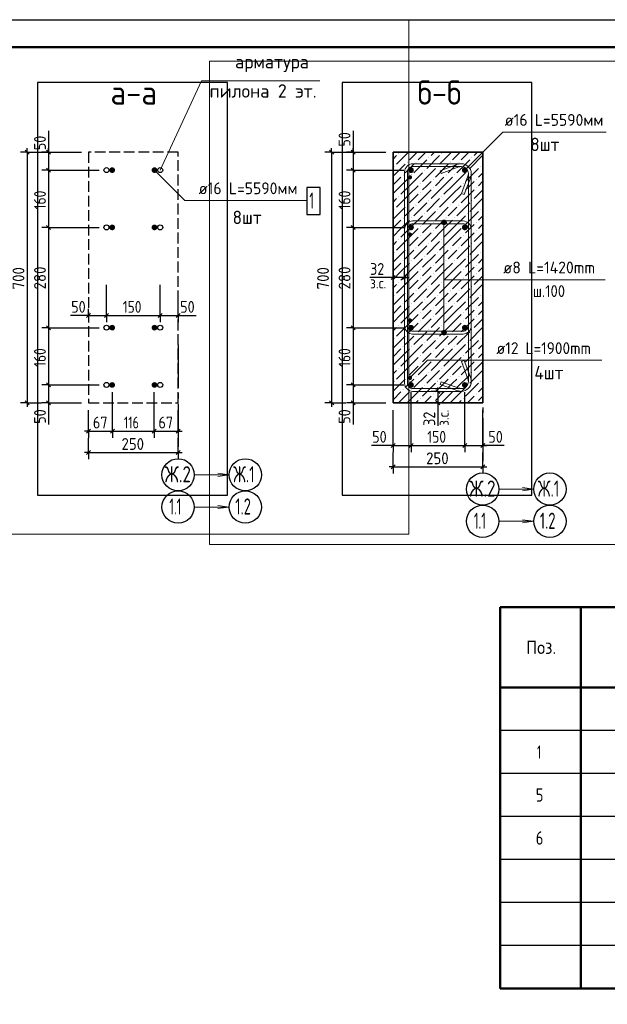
# Model space of a CAD drawing. Header units: millimetres. Extents: x 0 to 50400, y 0 to 35652.
# Tile 7 of 10: x 16873 to 29991, y 13651 to 35652. Entities that reach past the tile are written whole.
import ezdxf

# ---------------------------------------------------------------- set-up
doc = ezdxf.new("R2010")
doc.units = ezdxf.units.MM
doc.linetypes.add('______2', pattern=[324, 240, -84])
doc.linetypes.add('______5', pattern=[1320, 960, -120, 120, -120])
for name, color, linetype, lineweight in [('Standard', 7, 'Continuous', 25), ('Выпуски арматуры Г-обр.', 52, 'Continuous', 25), ('ЖБ Пилон', 7, 'Continuous', 35), ('Заголовок чертежа', 7, 'Continuous', 25), ('Позиционная метка диаметр_ шаг', 7, 'Continuous', 13), ('Позиционная метка линия выноска', 7, 'Continuous', 13), ('Размерная линия_ общее', 7, 'Continuous', 13)]:
    doc.layers.add(name, color=color, linetype=linetype, lineweight=lineweight)
for name, color, linetype, true_color in [('Оси', 7, '______5', 0x656565), ('Стена фоновая арматура Х1', 7, '______2', 0xa0a0a0), ('Стена Хомут', 7, '______2', 0xa0a0a0)]:
    doc.layers.add(name, color=color, linetype=linetype, true_color=true_color)
doc.layers.add('Размерная выноска', color=7, linetype='Continuous')
doc.styles.add('ISOCPEUR', font='txt')

msp = doc.modelspace()

# ---------------------------------------------------------------- hatches: boundary and pattern name
at = {"layer": 'Выпуски арматуры Г-обр.', "linetype": 'Continuous', "lineweight": 13, "transparency": 33554687}
for points in [[(25633, 32130), (25630, 32149), (25619, 32164), (25604, 32175), (25585, 32178), (25567, 32175), (25551, 32164), (25541, 32149), (25537, 32130), (25541, 32112), (25551, 32096), (25567, 32086), (25585, 32082), (25604, 32086), (25619, 32096), (25630, 32112)], [(25633, 30850), (25630, 30869), (25619, 30884), (25604, 30895), (25585, 30898), (25567, 30895), (25551, 30884), (25541, 30869), (25537, 30850), (25541, 30832), (25551, 30816), (25567, 30806), (25585, 30802), (25604, 30806), (25619, 30816), (25630, 30832)], [(25633, 28930), (25630, 28949), (25619, 28964), (25604, 28975), (25585, 28978), (25567, 28975), (25551, 28964), (25541, 28949), (25537, 28930), (25541, 28912), (25551, 28896), (25567, 28886), (25585, 28882), (25604, 28886), (25619, 28896), (25630, 28912)], [(25633, 27650), (25630, 27669), (25619, 27684), (25604, 27695), (25585, 27698), (25567, 27695), (25551, 27684), (25541, 27669), (25537, 27650), (25541, 27632), (25551, 27616), (25567, 27606), (25585, 27602), (25604, 27606), (25619, 27616), (25630, 27632)]]:
    msp.add_hatch(color=7, dxfattribs=at).paths.add_polyline_path(points)
at = {"layer": 'ЖБ Пилон', "linetype": 'Continuous', "lineweight": 18, "transparency": 33554687}
for points in [[(25336, 32655), (25328, 32663), (25336, 32671), (25343, 32663)], [(26008, 32559), (26000, 32567), (26008, 32575), (26015, 32567)], [(26296, 32655), (26288, 32663), (26296, 32671), (26303, 32663)], [(26968, 32559), (26960, 32567), (26968, 32575), (26975, 32567)], [(25240, 32367), (25232, 32375), (25240, 32383), (25247, 32375)], [(25528, 32463), (25520, 32471), (25528, 32479), (25535, 32471)], [(25720, 32463), (25712, 32471), (25720, 32479), (25727, 32471)], [(26200, 32367), (26192, 32375), (26200, 32383), (26207, 32375)], [(26488, 32463), (26480, 32471), (26488, 32479), (26495, 32471)], [(26680, 32463), (26672, 32471), (26680, 32479), (26687, 32471)], [(27160, 32367), (27152, 32375), (27160, 32383), (27167, 32375)], [(25432, 32175), (25424, 32183), (25432, 32191), (25439, 32183)], [(25624, 32175), (25616, 32183), (25624, 32191), (25631, 32183)], [(25912, 32271), (25904, 32279), (25912, 32287), (25919, 32279)], [(26392, 32175), (26384, 32183), (26392, 32191), (26399, 32183)], [(26584, 32175), (26576, 32183), (26584, 32191), (26591, 32183)], [(26872, 32271), (26864, 32279), (26872, 32287), (26879, 32279)], [(25816, 31983), (25808, 31991), (25816, 31999), (25823, 31991)], [(26104, 32079), (26096, 32087), (26104, 32095), (26111, 32087)], [(26104, 31887), (26096, 31895), (26104, 31903), (26111, 31895)], [(26776, 31983), (26768, 31991), (26776, 31999), (26783, 31991)], [(27064, 32079), (27056, 32087), (27064, 32095), (27071, 32087)], [(27064, 31887), (27056, 31895), (27064, 31903), (27071, 31895)], [(25336, 31695), (25328, 31703), (25336, 31711), (25343, 31703)], [(25816, 31791), (25808, 31799), (25816, 31807), (25823, 31799)], [(26296, 31695), (26288, 31703), (26296, 31711), (26303, 31703)], [(26776, 31791), (26768, 31799), (26776, 31807), (26783, 31799)], [(25528, 31503), (25520, 31511), (25528, 31519), (25535, 31511)], [(25720, 31503), (25712, 31511), (25720, 31519), (25727, 31511)], [(26008, 31599), (26000, 31607), (26008, 31615), (26015, 31607)], [(26488, 31503), (26480, 31511), (26488, 31519), (26495, 31511)], [(26680, 31503), (26672, 31511), (26680, 31519), (26687, 31511)], [(26968, 31599), (26960, 31607), (26968, 31615), (26975, 31607)], [(25240, 31407), (25232, 31415), (25240, 31423), (25247, 31415)], [(25912, 31311), (25904, 31319), (25912, 31327), (25919, 31319)], [(26200, 31407), (26192, 31415), (26200, 31423), (26207, 31415)], [(26872, 31311), (26864, 31319), (26872, 31327), (26879, 31319)], [(27160, 31407), (27152, 31415), (27160, 31423), (27167, 31415)], [(25432, 31215), (25424, 31223), (25432, 31231), (25439, 31223)], [(25624, 31215), (25616, 31223), (25624, 31231), (25631, 31223)], [(25816, 31023), (25808, 31031), (25816, 31039), (25823, 31031)], [(26104, 31119), (26096, 31127), (26104, 31135), (26111, 31127)], [(26392, 31215), (26384, 31223), (26392, 31231), (26399, 31223)], [(26584, 31215), (26576, 31223), (26584, 31231), (26591, 31223)], [(26776, 31023), (26768, 31031), (26776, 31039), (26783, 31031)], [(27064, 31119), (27056, 31127), (27064, 31135), (27071, 31127)], [(25816, 30831), (25808, 30839), (25816, 30847), (25823, 30839)], [(26104, 30927), (26096, 30935), (26104, 30943), (26111, 30935)], [(26776, 30831), (26768, 30839), (26776, 30847), (26783, 30839)], [(27064, 30927), (27056, 30935), (27064, 30943), (27071, 30935)], [(25336, 30735), (25328, 30743), (25336, 30751), (25343, 30743)], [(26008, 30639), (26000, 30647), (26008, 30655), (26015, 30647)], [(26296, 30735), (26288, 30743), (26296, 30751), (26303, 30743)], [(26968, 30639), (26960, 30647), (26968, 30655), (26975, 30647)], [(25240, 30447), (25232, 30455), (25240, 30463), (25247, 30455)], [(25528, 30543), (25520, 30551), (25528, 30559), (25535, 30551)], [(25720, 30543), (25712, 30551), (25720, 30559), (25727, 30551)], [(25912, 30351), (25904, 30359), (25912, 30367), (25919, 30359)], [(26200, 30447), (26192, 30455), (26200, 30463), (26207, 30455)], [(26488, 30543), (26480, 30551), (26488, 30559), (26495, 30551)], [(26680, 30543), (26672, 30551), (26680, 30559), (26687, 30551)], [(26872, 30351), (26864, 30359), (26872, 30367), (26879, 30359)], [(27160, 30447), (27152, 30455), (27160, 30463), (27167, 30455)], [(25432, 30255), (25424, 30263), (25432, 30271), (25439, 30263)], [(25624, 30255), (25616, 30263), (25624, 30271), (25631, 30263)], [(26104, 30159), (26096, 30167), (26104, 30175), (26111, 30167)], [(26392, 30255), (26384, 30263), (26392, 30271), (26399, 30263)], [(26584, 30255), (26576, 30263), (26584, 30271), (26591, 30263)], [(27064, 30159), (27056, 30167), (27064, 30175), (27071, 30167)], [(25816, 30063), (25808, 30071), (25816, 30079), (25823, 30071)], [(26104, 29967), (26096, 29975), (26104, 29983), (26111, 29975)], [(26776, 30063), (26768, 30071), (26776, 30079), (26783, 30071)], [(27064, 29967), (27056, 29975), (27064, 29983), (27071, 29975)], [(25336, 29775), (25328, 29783), (25336, 29791), (25343, 29783)], [(25816, 29871), (25808, 29879), (25816, 29887), (25823, 29879)], [(26296, 29775), (26288, 29783), (26296, 29791), (26303, 29783)], [(26776, 29871), (26768, 29879), (26776, 29887), (26783, 29879)], [(25240, 29487), (25232, 29495), (25240, 29503), (25247, 29495)], [(25528, 29583), (25520, 29591), (25528, 29599), (25535, 29591)], [(25720, 29583), (25712, 29591), (25720, 29599), (25727, 29591)], [(26008, 29679), (26000, 29687), (26008, 29695), (26015, 29687)], [(26200, 29487), (26192, 29495), (26200, 29503), (26207, 29495)], [(26488, 29583), (26480, 29591), (26488, 29599), (26495, 29591)], [(26680, 29583), (26672, 29591), (26680, 29599), (26687, 29591)], [(26968, 29679), (26960, 29687), (26968, 29695), (26975, 29687)], [(27160, 29487), (27152, 29495), (27160, 29503), (27167, 29495)], [(25432, 29295), (25424, 29303), (25432, 29311), (25439, 29303)], [(25624, 29295), (25616, 29303), (25624, 29311), (25631, 29303)], [(25912, 29391), (25904, 29399), (25912, 29407), (25919, 29399)], [(26392, 29295), (26384, 29303), (26392, 29311), (26399, 29303)], [(26584, 29295), (26576, 29303), (26584, 29311), (26591, 29303)], [(26872, 29391), (26864, 29399), (26872, 29407), (26879, 29399)], [(25816, 29103), (25808, 29111), (25816, 29119), (25823, 29111)], [(26104, 29199), (26096, 29207), (26104, 29215), (26111, 29207)], [(26776, 29103), (26768, 29111), (26776, 29119), (26783, 29111)], [(27064, 29199), (27056, 29207), (27064, 29215), (27071, 29207)], [(25336, 28815), (25328, 28823), (25336, 28831), (25343, 28823)], [(25816, 28911), (25808, 28919), (25816, 28927), (25823, 28919)], [(26104, 29007), (26096, 29015), (26104, 29023), (26111, 29015)], [(26296, 28815), (26288, 28823), (26296, 28831), (26303, 28823)], [(26776, 28911), (26768, 28919), (26776, 28927), (26783, 28919)], [(27064, 29007), (27056, 29015), (27064, 29023), (27071, 29015)], [(25528, 28623), (25520, 28631), (25528, 28639), (25535, 28631)], [(25720, 28623), (25712, 28631), (25720, 28639), (25727, 28631)], [(26008, 28719), (26000, 28727), (26008, 28735), (26015, 28727)], [(26488, 28623), (26480, 28631), (26488, 28639), (26495, 28631)], [(26680, 28623), (26672, 28631), (26680, 28639), (26687, 28631)], [(26968, 28719), (26960, 28727), (26968, 28735), (26975, 28727)], [(25240, 28527), (25232, 28535), (25240, 28543), (25247, 28535)], [(25912, 28431), (25904, 28439), (25912, 28447), (25919, 28439)], [(26200, 28527), (26192, 28535), (26200, 28543), (26207, 28535)], [(26872, 28431), (26864, 28439), (26872, 28447), (26879, 28439)], [(27160, 28527), (27152, 28535), (27160, 28543), (27167, 28535)], [(25432, 28335), (25424, 28343), (25432, 28351), (25439, 28343)], [(25624, 28335), (25616, 28343), (25624, 28351), (25631, 28343)], [(26104, 28239), (26096, 28247), (26104, 28255), (26111, 28247)], [(26392, 28335), (26384, 28343), (26392, 28351), (26399, 28343)], [(26584, 28335), (26576, 28343), (26584, 28351), (26591, 28343)], [(27064, 28239), (27056, 28247), (27064, 28255), (27071, 28247)], [(25816, 28143), (25808, 28151), (25816, 28159), (25823, 28151)], [(25816, 27951), (25808, 27959), (25816, 27967), (25823, 27959)], [(26104, 28047), (26096, 28055), (26104, 28063), (26111, 28055)], [(26776, 28143), (26768, 28151), (26776, 28159), (26783, 28151)], [(26776, 27951), (26768, 27959), (26776, 27967), (26783, 27959)], [(27064, 28047), (27056, 28055), (27064, 28063), (27071, 28055)], [(25336, 27855), (25328, 27863), (25336, 27871), (25343, 27863)], [(26008, 27759), (26000, 27767), (26008, 27775), (26015, 27767)], [(26296, 27855), (26288, 27863), (26296, 27871), (26303, 27863)], [(26968, 27759), (26960, 27767), (26968, 27775), (26975, 27767)], [(25240, 27567), (25232, 27575), (25240, 27583), (25247, 27575)], [(25528, 27663), (25520, 27671), (25528, 27679), (25535, 27671)], [(25720, 27663), (25712, 27671), (25720, 27679), (25727, 27671)], [(26200, 27567), (26192, 27575), (26200, 27583), (26207, 27575)], [(26488, 27663), (26480, 27671), (26488, 27679), (26495, 27671)], [(26680, 27663), (26672, 27671), (26680, 27679), (26687, 27671)], [(27160, 27567), (27152, 27575), (27160, 27583), (27167, 27575)], [(25432, 27375), (25424, 27383), (25432, 27391), (25439, 27383)], [(25624, 27375), (25616, 27383), (25624, 27391), (25631, 27383)], [(25912, 27471), (25904, 27479), (25912, 27487), (25919, 27479)], [(26104, 27279), (26096, 27287), (26104, 27295), (26111, 27287)], [(26392, 27375), (26384, 27383), (26392, 27391), (26399, 27383)], [(26584, 27375), (26576, 27383), (26584, 27391), (26591, 27383)], [(26872, 27471), (26864, 27479), (26872, 27487), (26879, 27479)], [(27064, 27279), (27056, 27287), (27064, 27295), (27071, 27287)], [(25816, 27183), (25808, 27191), (25816, 27199), (25823, 27191)], [(26100, 27090), (26096, 27095), (26104, 27103), (26111, 27095), (26107, 27090)], [(26776, 27183), (26768, 27191), (26776, 27199), (26783, 27191)], [(27060, 27090), (27056, 27095), (27064, 27103), (27071, 27095), (27067, 27090)]]:
    msp.add_hatch(color=7, dxfattribs=at).paths.add_polyline_path(points, flags=16)
at = {"layer": 'Позиционная метка линия выноска', "linetype": 'Continuous', "lineweight": 13, "transparency": 33554687}
for points in [[(26392, 31149), (26299, 31149), (26291, 31122)], [(26392, 31149), (26291, 31122), (26399, 31122)], [(26399, 31122), (26291, 31122), (26299, 31095)], [(26372, 31169), (26318, 31169), (26299, 31149)], [(26372, 31169), (26299, 31149), (26392, 31149)], [(26399, 31122), (26299, 31095), (26392, 31095)], [(26392, 31095), (26299, 31095), (26318, 31076)], [(26318, 31169), (26372, 31169), (26345, 31176)], [(26392, 31095), (26318, 31076), (26372, 31076)], [(26372, 31076), (26318, 31076), (26345, 31068)], [(26291, 28658), (26399, 28658), (26392, 28685)], [(26291, 28658), (26392, 28685), (26299, 28685)], [(26299, 28631), (26399, 28658), (26291, 28658)], [(26299, 28685), (26392, 28685), (26372, 28705)], [(26299, 28685), (26372, 28705), (26318, 28705)], [(26299, 28631), (26392, 28631), (26399, 28658)], [(26318, 28612), (26392, 28631), (26299, 28631)], [(26318, 28705), (26372, 28705), (26345, 28712)], [(26318, 28612), (26372, 28612), (26392, 28631)], [(26372, 28612), (26318, 28612), (26345, 28604)]]:
    msp.add_hatch(color=7, dxfattribs=at).paths.add_polyline_path(points)
at = {"layer": 'Стена фоновая арматура Х1', "linetype": 'Continuous', "lineweight": 18, "transparency": 33554687}
for points in [[(19001, 32290), (18996, 32315), (18983, 32336), (18962, 32349), (18937, 32354), (18913, 32349), (18892, 32336), (18878, 32315), (18873, 32290), (18878, 32266), (18892, 32245), (18913, 32231), (18937, 32226), (18962, 32231), (18983, 32245), (18996, 32266)], [(19945, 32290), (19940, 32315), (19927, 32336), (19906, 32349), (19881, 32354), (19857, 32349), (19836, 32336), (19822, 32315), (19817, 32290), (19822, 32266), (19836, 32245), (19857, 32231), (19881, 32226), (19906, 32231), (19927, 32245), (19940, 32266)], [(25673, 32290), (25668, 32315), (25655, 32336), (25634, 32349), (25609, 32354), (25585, 32349), (25564, 32336), (25550, 32315), (25545, 32290), (25550, 32266), (25564, 32245), (25585, 32231), (25609, 32226), (25634, 32231), (25655, 32245), (25668, 32266)], [(26873, 32290), (26868, 32315), (26855, 32336), (26834, 32349), (26809, 32354), (26785, 32349), (26764, 32336), (26750, 32315), (26745, 32290), (26750, 32266), (26764, 32245), (26785, 32231), (26809, 32226), (26834, 32231), (26855, 32245), (26868, 32266)], [(19001, 31010), (18996, 31035), (18983, 31056), (18962, 31069), (18937, 31074), (18913, 31069), (18892, 31056), (18878, 31035), (18873, 31010), (18878, 30986), (18892, 30965), (18913, 30951), (18937, 30946), (18962, 30951), (18983, 30965), (18996, 30986)], [(19945, 31010), (19940, 31035), (19927, 31056), (19906, 31069), (19881, 31074), (19857, 31069), (19836, 31056), (19822, 31035), (19817, 31010), (19822, 30986), (19836, 30965), (19857, 30951), (19881, 30946), (19906, 30951), (19927, 30965), (19940, 30986)], [(25673, 31010), (25668, 31035), (25655, 31056), (25634, 31069), (25609, 31074), (25585, 31069), (25564, 31056), (25550, 31035), (25545, 31010), (25550, 30986), (25564, 30965), (25585, 30951), (25609, 30946), (25634, 30951), (25655, 30965), (25668, 30986)], [(26873, 31010), (26868, 31035), (26855, 31056), (26834, 31069), (26809, 31074), (26785, 31069), (26764, 31056), (26750, 31035), (26745, 31010), (26750, 30986), (26764, 30965), (26785, 30951), (26809, 30946), (26834, 30951), (26855, 30965), (26868, 30986)], [(19001, 28770), (18996, 28795), (18983, 28816), (18962, 28829), (18937, 28834), (18913, 28829), (18892, 28816), (18878, 28795), (18873, 28770), (18878, 28746), (18892, 28725), (18913, 28711), (18937, 28706), (18962, 28711), (18983, 28725), (18996, 28746)], [(19945, 28770), (19940, 28795), (19927, 28816), (19906, 28829), (19881, 28834), (19857, 28829), (19836, 28816), (19822, 28795), (19817, 28770), (19822, 28746), (19836, 28725), (19857, 28711), (19881, 28706), (19906, 28711), (19927, 28725), (19940, 28746)], [(25673, 28770), (25668, 28795), (25655, 28816), (25634, 28829), (25609, 28834), (25585, 28829), (25564, 28816), (25550, 28795), (25545, 28770), (25550, 28746), (25564, 28725), (25585, 28711), (25609, 28706), (25634, 28711), (25655, 28725), (25668, 28746)], [(26873, 28770), (26868, 28795), (26855, 28816), (26834, 28829), (26809, 28834), (26785, 28829), (26764, 28816), (26750, 28795), (26745, 28770), (26750, 28746), (26764, 28725), (26785, 28711), (26809, 28706), (26834, 28711), (26855, 28725), (26868, 28746)], [(19001, 27490), (18996, 27515), (18983, 27536), (18962, 27549), (18937, 27554), (18913, 27549), (18892, 27536), (18878, 27515), (18873, 27490), (18878, 27466), (18892, 27445), (18913, 27431), (18937, 27426), (18962, 27431), (18983, 27445), (18996, 27466)], [(19945, 27490), (19940, 27515), (19927, 27536), (19906, 27549), (19881, 27554), (19857, 27549), (19836, 27536), (19822, 27515), (19817, 27490), (19822, 27466), (19836, 27445), (19857, 27431), (19881, 27426), (19906, 27431), (19927, 27445), (19940, 27466)], [(25673, 27490), (25668, 27515), (25655, 27536), (25634, 27549), (25609, 27554), (25585, 27549), (25564, 27536), (25550, 27515), (25545, 27490), (25550, 27466), (25564, 27445), (25585, 27431), (25609, 27426), (25634, 27431), (25655, 27445), (25668, 27466)], [(26873, 27490), (26868, 27515), (26855, 27536), (26834, 27549), (26809, 27554), (26785, 27549), (26764, 27536), (26750, 27515), (26745, 27490), (26750, 27466), (26764, 27445), (26785, 27431), (26809, 27426), (26834, 27431), (26855, 27445), (26868, 27466)]]:
    msp.add_hatch(color=7, dxfattribs=at).paths.add_polyline_path(points)

# ---------------------------------------------------------------- linework, layer by layer
at = {"layer": 'Standard', "color": 7, "linetype": 'Continuous', "lineweight": -3, "transparency": 33554687}
for p, q in [((17037, 32690), (16887, 32690)), ((17037, 32690), (17037, 32780)), ((17037, 32690), (17187, 32690)), ((17037, 32690), (18249, 32690)), ((17037, 32690), (17037, 27090)), ((17517, 32690), (17367, 32690)), ((17517, 32690), (17517, 32780)), ((17517, 32690), (17667, 32690)), ((17517, 32690), (18249, 32690)), ((17517, 32690), (17517, 32290)), ((23837, 32690), (23687, 32690)), ((23837, 32690), (23837, 32780)), ((23837, 32690), (23987, 32690)), ((23837, 32690), (25049, 32690)), ((24317, 32690), (24167, 32690)), ((24317, 32690), (24317, 32780)), ((24317, 32690), (24467, 32690)), ((24317, 32690), (25049, 32690)), ((24317, 32690), (24317, 32290)), ((17517, 32290), (17367, 32290)), ((17517, 32290), (17667, 32290)), ((17517, 32290), (18649, 32290)), ((17517, 32290), (17517, 31010)), ((24317, 32290), (24167, 32290)), ((24317, 32290), (24467, 32290)), ((24317, 32290), (25449, 32290)), ((24317, 32290), (24317, 31010)), ((17517, 31010), (17367, 31010)), ((17517, 31010), (17667, 31010)), ((17517, 31010), (18649, 31010)), ((17517, 31010), (17517, 28770)), ((24317, 31010), (24167, 31010)), ((24317, 31010), (24467, 31010)), ((24317, 31010), (25449, 31010)), ((24317, 31010), (24317, 28770)), ((25209, 29890), (25209, 30040)), ((25466, 29890), (25466, 30040)), ((25209, 29890), (25119, 29890)), ((25209, 29890), (25209, 29740)), ((25466, 29890), (25209, 29890)), ((25466, 29890), (25466, 29740)), ((25466, 29890), (25556, 29890)), ((18409, 29043), (18319, 29043)), ((18409, 29043), (18409, 29193)), ((18409, 29043), (18409, 28893)), ((18409, 29043), (18409, 29043)), ((18409, 29043), (18809, 29043)), ((18809, 29043), (18809, 29193)), ((18809, 29043), (18809, 28893)), ((18809, 29043), (20009, 29043)), ((20009, 29043), (20009, 29193)), ((20009, 29043), (20009, 28893)), ((20009, 29043), (20409, 29043)), ((20409, 29043), (20409, 29193)), ((20409, 29043), (20409, 28893)), ((20409, 29043), (20499, 29043)), ((17517, 28770), (17367, 28770)), ((17517, 28770), (17667, 28770)), ((17517, 28770), (18649, 28770)), ((17517, 28770), (17517, 27490)), ((24317, 28770), (24167, 28770)), ((24317, 28770), (24467, 28770)), ((24317, 28770), (25449, 28770)), ((24317, 28770), (24317, 27490)), ((17517, 27490), (17367, 27490)), ((17517, 27490), (17667, 27490)), ((17517, 27490), (18649, 27490)), ((17517, 27490), (17517, 27090)), ((24317, 27490), (24167, 27490)), ((24317, 27490), (24467, 27490)), ((24317, 27490), (25449, 27490)), ((24317, 27490), (24317, 27090)), ((26209, 27347), (26059, 27347)), ((26209, 27347), (26209, 27437)), ((26209, 27347), (26359, 27347)), ((26209, 27347), (26209, 27090)), ((17037, 27090), (16887, 27090)), ((17037, 27090), (17187, 27090)), ((17037, 27090), (17357, 27090)), ((17037, 27090), (17037, 27000)), ((17517, 27090), (17367, 27090)), ((17517, 27090), (17667, 27090)), ((17517, 27090), (18249, 27090)), ((17517, 27090), (17517, 27000)), ((23837, 27090), (23687, 27090)), ((23837, 27090), (23987, 27090)), ((23837, 27090), (24157, 27090)), ((23837, 27090), (23837, 27000)), ((24317, 27090), (24167, 27090)), ((24317, 27090), (24467, 27090)), ((24317, 27090), (25049, 27090)), ((24317, 27090), (24317, 27000)), ((26209, 27090), (26059, 27090)), ((26209, 27090), (26359, 27090)), ((26209, 27090), (26209, 27000)), ((20409, 26459), (20409, 26930)), ((18409, 26459), (18319, 26459)), ((18409, 26459), (18409, 26609)), ((18409, 26459), (18409, 26309)), ((18409, 26459), (18945, 26459)), ((18945, 26459), (18945, 26609)), ((18945, 26459), (18945, 26309)), ((18945, 26459), (19873, 26459)), ((19873, 26459), (19873, 26609)), ((19873, 26459), (19873, 26309)), ((19873, 26459), (20409, 26459)), ((20409, 26459), (20409, 26609)), ((20409, 26459), (20409, 26309)), ((20409, 26459), (20499, 26459)), ((18409, 25979), (18409, 26299)), ((20409, 25979), (20409, 26299)), ((25209, 26139), (25209, 26289)), ((25609, 26139), (25609, 26289)), ((26809, 26139), (26809, 26289)), ((27209, 26139), (27209, 26289)), ((18409, 25979), (18319, 25979)), ((18409, 25979), (18409, 26129)), ((18409, 25979), (18409, 25829)), ((18409, 25979), (20409, 25979)), ((20409, 25979), (20409, 26129)), ((20409, 25979), (20409, 25829)), ((20409, 25979), (20499, 25979)), ((25209, 26139), (25119, 26139)), ((25209, 26139), (25209, 25989)), ((25209, 26139), (25609, 26139)), ((25209, 25659), (25209, 25979)), ((25609, 26139), (25609, 25989)), ((25609, 26139), (26809, 26139)), ((26809, 26139), (26809, 25989)), ((26809, 26139), (27209, 26139)), ((27209, 26139), (27209, 25989)), ((27209, 26139), (27299, 26139)), ((27209, 25659), (27209, 25979)), ((25209, 25659), (25209, 25809)), ((27209, 25659), (27209, 25809)), ((25209, 25659), (25119, 25659)), ((25209, 25659), (25209, 25509)), ((25209, 25659), (27209, 25659)), ((27209, 25659), (27209, 25509)), ((27209, 25659), (27299, 25659)), ((49800, 19768), (27600, 19768)), ((49800, 18808), (27600, 18808)), ((49800, 17848), (27600, 17848)), ((49800, 16888), (27600, 16888)), ((49800, 15928), (27600, 15928)), ((49800, 14968), (27600, 14968))]:
    msp.add_line(p, q, dxfattribs=at)
at = {"layer": 'Standard', "color": 7, "linetype": 'Continuous', "lineweight": 25, "transparency": 33554687}
for p, q in [((16992, 32735), (17082, 32645)), ((17472, 32735), (17562, 32645)), ((23792, 32735), (23882, 32645)), ((24272, 32735), (24362, 32645)), ((17472, 32335), (17562, 32245)), ((24272, 32335), (24362, 32245)), ((17472, 31055), (17562, 30965)), ((24272, 31055), (24362, 30965)), ((25254, 29935), (25164, 29845)), ((25511, 29935), (25421, 29845)), ((18364, 28998), (18454, 29088)), ((18764, 28998), (18854, 29088)), ((19964, 28998), (20054, 29088)), ((20364, 28998), (20454, 29088)), ((17472, 28815), (17562, 28725)), ((24272, 28815), (24362, 28725)), ((17472, 27535), (17562, 27445)), ((24272, 27535), (24362, 27445)), ((26164, 27392), (26254, 27302)), ((16992, 27135), (17082, 27045)), ((17472, 27135), (17562, 27045)), ((23792, 27135), (23882, 27045)), ((24272, 27135), (24362, 27045)), ((26164, 27135), (26254, 27045)), ((18364, 26414), (18454, 26504)), ((18900, 26414), (18990, 26504)), ((19828, 26414), (19918, 26504)), ((20364, 26414), (20454, 26504)), ((25164, 26094), (25254, 26184)), ((25564, 26094), (25654, 26184)), ((26764, 26094), (26854, 26184)), ((27164, 26094), (27254, 26184)), ((18364, 25934), (18454, 26024)), ((20364, 25934), (20454, 26024)), ((25164, 25614), (25254, 25704)), ((27164, 25614), (27254, 25704))]:
    msp.add_line(p, q, dxfattribs=at)
at = {"layer": 'Standard', "color": 7, "linetype": 'Continuous', "lineweight": 50, "transparency": 33554687}
for p, q in [((49800, 22528), (27600, 22528)), ((27600, 22528), (27600, 20728)), ((29400, 22528), (29400, 20728)), ((49800, 20728), (27600, 20728)), ((27600, 20728), (27600, 14008)), ((29400, 20728), (29400, 14008)), ((49800, 14008), (27600, 14008))]:
    msp.add_line(p, q, dxfattribs=at)
at = {"layer": 'Standard', "color": 7, "linetype": 'Continuous', "lineweight": 13, "transparency": 33554687}
for points in [[(14308, 35652), (14308, 24153), (25560, 24153), (25560, 35652)], [(50400, 35640), (0, 35640), (0, 0), (50400, 0), (50400, 35640)], [(50400, 35640), (0, 35640), (0, 0), (50400, 0), (50400, 35640)], [(32360, 34724), (21108, 34724), (21108, 23922), (32360, 23922), (32360, 34724)], [(23571, 34283), (20931, 34283), (20009, 32290)]]:
    msp.add_lwpolyline(points, dxfattribs=at)
at = {"layer": 'Standard', "color": 7, "linetype": 'Continuous', "lineweight": 25, "transparency": 33554687}
msp.add_lwpolyline([(0, 0), (50400, 0), (50400, 35640), (0, 35640), (0, 0)], close=True, dxfattribs=at)
at = {"layer": 'Standard', "color": 7, "linetype": 'Continuous', "lineweight": 50, "transparency": 33554687}
msp.add_lwpolyline([(2400, 35040), (49800, 35040), (49800, 600), (2400, 600), (2400, 35040)], close=True, dxfattribs=at)
at = {"layer": 'Standard', "color": 254, "linetype": 'Continuous', "lineweight": -3, "true_color": 0xc4c4ff, "transparency": 33554687}
for points in [[(21508, 25026), (21508, 34252), (17268, 34252), (17268, 25026), (21508, 25026)], [(28308, 25026), (28308, 34252), (24068, 34252), (24068, 25026), (28308, 25026)]]:
    msp.add_lwpolyline(points, dxfattribs=at)
at = {"layer": 'Standard', "color": 7, "linetype": 'Continuous', "lineweight": -3, "transparency": 33554687}
for points in [[(23837, 32690), (23837, 29523), (23837, 29523), (23837, 27090)], [(18809, 29043), (18809, 29064), (18809, 29064), (18809, 29064), (18809, 29064), (18809, 29730)], [(20009, 29043), (20009, 29064), (20009, 29064), (20009, 29730)], [(20409, 29043), (20409, 29064), (20409, 29064), (20409, 29367)], [(18945, 26459), (18945, 26480), (18945, 26480), (18945, 26480), (18945, 26480), (18945, 27330)], [(19873, 26459), (19873, 26480), (19873, 26480), (19873, 27330)], [(25609, 26139), (25609, 26160), (25609, 26160), (25609, 26160), (25609, 26160), (25609, 27175), (25609, 27175), (25609, 27330)], [(26809, 26139), (26809, 26160), (26809, 26160), (26809, 27330)], [(18409, 26459), (18409, 26605), (18409, 26605), (18409, 26930)], [(25209, 26139), (25209, 26160), (25209, 26160), (25209, 26160), (25209, 26160), (25209, 26728), (25209, 26728), (25209, 26930)], [(27209, 26139), (27209, 26160), (27209, 26160), (27209, 26930)]]:
    msp.add_lwpolyline(points, dxfattribs=at)
at = {"layer": 'ЖБ Пилон', "color": 7, "linetype": 'Continuous', "lineweight": 35, "transparency": 33554687}
for p, q in [((25209, 32690), (25209, 27090)), ((27209, 32690), (25209, 32690)), ((27209, 27090), (27209, 32690)), ((25209, 27090), (27209, 27090))]:
    msp.add_line(p, q, dxfattribs=at)
at = {"layer": 'ЖБ Пилон', "color": 9, "linetype": 'Continuous', "lineweight": 18, "true_color": 0xc7c7c7, "transparency": 33554687}
for p, q in [((25209, 32537), (25288, 32615)), ((25555, 32690), (25288, 32423)), ((25576, 32519), (25747, 32690)), ((25768, 32519), (25939, 32690)), ((25960, 32327), (26248, 32615)), ((26131, 32690), (26056, 32615)), ((26515, 32690), (26248, 32423)), ((26536, 32519), (26707, 32690)), ((26728, 32519), (26899, 32690)), ((26920, 32327), (27208, 32615)), ((27091, 32690), (27016, 32615)), ((25209, 32153), (25480, 32423)), ((25672, 32423), (25576, 32327)), ((25672, 32231), (25960, 32519)), ((26152, 32135), (26440, 32423)), ((26632, 32423), (26536, 32327)), ((26632, 32231), (26920, 32519)), ((27209, 32425), (27208, 32423)), ((25209, 31961), (25384, 32135)), ((25384, 31943), (25576, 32135)), ((25576, 32327), (25480, 32231)), ((25576, 31943), (25864, 32231)), ((25864, 32039), (26152, 32327)), ((26152, 31943), (26344, 32135)), ((26344, 31943), (26536, 32135)), ((26536, 32327), (26440, 32231)), ((26536, 31943), (26824, 32231)), ((26824, 32039), (27112, 32327)), ((27112, 32135), (27209, 32233)), ((25384, 31943), (25209, 31769)), ((25384, 31751), (25576, 31943)), ((25576, 31751), (25768, 31943)), ((25960, 31943), (25864, 31847)), ((26056, 32039), (25960, 31943)), ((26344, 31943), (26056, 31655)), ((26344, 31751), (26536, 31943)), ((26536, 31751), (26728, 31943)), ((26920, 31943), (26824, 31847)), ((27016, 32039), (26920, 31943)), ((27112, 31943), (27209, 32041)), ((25576, 31751), (25288, 31463)), ((25576, 31559), (25768, 31751)), ((25768, 31559), (26056, 31847)), ((26536, 31751), (26248, 31463)), ((26536, 31559), (26728, 31751)), ((26728, 31559), (27016, 31847)), ((27209, 31849), (27016, 31655)), ((25209, 31577), (25288, 31655)), ((25209, 31193), (25480, 31463)), ((25672, 31463), (25576, 31367)), ((25672, 31271), (25960, 31559)), ((25960, 31367), (26248, 31655)), ((26152, 31175), (26440, 31463)), ((26632, 31463), (26536, 31367)), ((26632, 31271), (26920, 31559)), ((26920, 31367), (27208, 31655)), ((27209, 31465), (27208, 31463)), ((25576, 31367), (25480, 31271)), ((25576, 30983), (25864, 31271)), ((25864, 31079), (26152, 31367)), ((26536, 31367), (26440, 31271)), ((26536, 30983), (26824, 31271)), ((26824, 31079), (27112, 31367)), ((27112, 31175), (27209, 31273)), ((25209, 31001), (25384, 31175)), ((25384, 30983), (25576, 31175)), ((26056, 31079), (25960, 30983)), ((26152, 30983), (26344, 31175)), ((26344, 30983), (26536, 31175)), ((27016, 31079), (26920, 30983)), ((27112, 30983), (27209, 31081)), ((25384, 30983), (25209, 30809)), ((25384, 30791), (25576, 30983)), ((25576, 30791), (25768, 30983)), ((25768, 30599), (26056, 30887)), ((25960, 30983), (25864, 30887)), ((26344, 30983), (26056, 30695)), ((26344, 30791), (26536, 30983)), ((26536, 30791), (26728, 30983)), ((26728, 30599), (27016, 30887)), ((26920, 30983), (26824, 30887)), ((27209, 30889), (27016, 30695)), ((25209, 30617), (25288, 30695)), ((25576, 30791), (25288, 30503)), ((25576, 30599), (25768, 30791)), ((25672, 30311), (25960, 30599)), ((25960, 30407), (26248, 30695)), ((26536, 30791), (26248, 30503)), ((26536, 30599), (26728, 30791)), ((26632, 30311), (26920, 30599)), ((26920, 30407), (27208, 30695)), ((25209, 30233), (25480, 30503)), ((25576, 30407), (25480, 30311)), ((25672, 30503), (25576, 30407)), ((25864, 30119), (26152, 30407)), ((26152, 30215), (26440, 30503)), ((26536, 30407), (26440, 30311)), ((26632, 30503), (26536, 30407)), ((26824, 30119), (27112, 30407)), ((27209, 30505), (27208, 30503)), ((25209, 30041), (25384, 30215)), ((25384, 30023), (25576, 30215)), ((25576, 30023), (25864, 30311)), ((26152, 30023), (26344, 30215)), ((26344, 30023), (26536, 30215)), ((26536, 30023), (26824, 30311)), ((27112, 30215), (27209, 30313)), ((25384, 30023), (25209, 29849)), ((25384, 29831), (25576, 30023)), ((25576, 29831), (25768, 30023)), ((25768, 29639), (26056, 29927)), ((25960, 30023), (25864, 29927)), ((26056, 30119), (25960, 30023)), ((26344, 30023), (26056, 29735)), ((26344, 29831), (26536, 30023)), ((26536, 29831), (26728, 30023)), ((26728, 29639), (27016, 29927)), ((26920, 30023), (26824, 29927)), ((27016, 30119), (26920, 30023)), ((27209, 29929), (27016, 29735)), ((27112, 30023), (27209, 30121)), ((25209, 29657), (25288, 29735)), ((25576, 29831), (25288, 29543)), ((25576, 29639), (25768, 29831)), ((25960, 29447), (26248, 29735)), ((26536, 29831), (26248, 29543)), ((26536, 29639), (26728, 29831)), ((26920, 29447), (27208, 29735)), ((25209, 29273), (25480, 29543)), ((25672, 29543), (25576, 29447)), ((25672, 29351), (25960, 29639)), ((26152, 29255), (26440, 29543)), ((26632, 29543), (26536, 29447)), ((26632, 29351), (26920, 29639)), ((27209, 29545), (27208, 29543)), ((25576, 29447), (25480, 29351)), ((25576, 29063), (25864, 29351)), ((25864, 29159), (26152, 29447)), ((26536, 29447), (26440, 29351)), ((26536, 29063), (26824, 29351)), ((26824, 29159), (27112, 29447)), ((27112, 29255), (27209, 29353)), ((25209, 29081), (25384, 29255)), ((25384, 29063), (25209, 28889)), ((25384, 29063), (25576, 29255)), ((25384, 28871), (25576, 29063)), ((25576, 28871), (25768, 29063)), ((25960, 29063), (25864, 28967)), ((26056, 29159), (25960, 29063)), ((26344, 29063), (26056, 28775)), ((26152, 29063), (26344, 29255)), ((26344, 29063), (26536, 29255)), ((26344, 28871), (26536, 29063)), ((26536, 28871), (26728, 29063)), ((26920, 29063), (26824, 28967)), ((27016, 29159), (26920, 29063)), ((27112, 29063), (27209, 29161)), ((25576, 28871), (25288, 28583)), ((25576, 28679), (25768, 28871)), ((25768, 28679), (26056, 28967)), ((26536, 28871), (26248, 28583)), ((26536, 28679), (26728, 28871)), ((26728, 28679), (27016, 28967)), ((27209, 28969), (27016, 28775)), ((25209, 28697), (25288, 28775)), ((25672, 28391), (25960, 28679)), ((25960, 28487), (26248, 28775)), ((26632, 28391), (26920, 28679)), ((26920, 28487), (27208, 28775)), ((25209, 28313), (25480, 28583)), ((25576, 28487), (25480, 28391)), ((25672, 28583), (25576, 28487)), ((25576, 28103), (25864, 28391)), ((25864, 28199), (26152, 28487)), ((26152, 28295), (26440, 28583)), ((26536, 28487), (26440, 28391)), ((26632, 28583), (26536, 28487)), ((26536, 28103), (26824, 28391)), ((26824, 28199), (27112, 28487)), ((27112, 28295), (27209, 28393)), ((27209, 28585), (27208, 28583)), ((25209, 28121), (25384, 28295)), ((25384, 28103), (25576, 28295)), ((26056, 28199), (25960, 28103)), ((26152, 28103), (26344, 28295)), ((26344, 28103), (26536, 28295)), ((27016, 28199), (26920, 28103)), ((27112, 28103), (27209, 28201)), ((25384, 28103), (25209, 27929)), ((25384, 27911), (25576, 28103)), ((25576, 27911), (25768, 28103)), ((25768, 27719), (26056, 28007)), ((25960, 28103), (25864, 28007)), ((26344, 28103), (26056, 27815)), ((26344, 27911), (26536, 28103)), ((26536, 27911), (26728, 28103)), ((26728, 27719), (27016, 28007)), ((26920, 28103), (26824, 28007)), ((27209, 28009), (27016, 27815)), ((25209, 27737), (25288, 27815)), ((25576, 27911), (25288, 27623)), ((25576, 27719), (25768, 27911)), ((25960, 27527), (26248, 27815)), ((26536, 27911), (26248, 27623)), ((26536, 27719), (26728, 27911)), ((26920, 27527), (27208, 27815)), ((25209, 27353), (25480, 27623)), ((25576, 27527), (25480, 27431)), ((25672, 27623), (25576, 27527)), ((25672, 27431), (25960, 27719)), ((25864, 27239), (26152, 27527)), ((26152, 27335), (26440, 27623)), ((26536, 27527), (26440, 27431)), ((26632, 27623), (26536, 27527)), ((26632, 27431), (26920, 27719)), ((26824, 27239), (27112, 27527)), ((27209, 27625), (27208, 27623)), ((25209, 27161), (25384, 27335)), ((25384, 27143), (25576, 27335)), ((25576, 27143), (25864, 27431)), ((26152, 27143), (26344, 27335)), ((26344, 27143), (26536, 27335)), ((26536, 27143), (26824, 27431)), ((27112, 27335), (27209, 27433)), ((25384, 27143), (25331, 27090)), ((25523, 27090), (25576, 27143)), ((25715, 27090), (25768, 27143)), ((25960, 27143), (25907, 27090)), ((26056, 27239), (25960, 27143)), ((26344, 27143), (26291, 27090)), ((26483, 27090), (26536, 27143)), ((26675, 27090), (26728, 27143)), ((26920, 27143), (26867, 27090)), ((27016, 27239), (26920, 27143)), ((27112, 27143), (27209, 27241))]:
    msp.add_line(p, q, dxfattribs=at)
at = {"layer": 'Оси', "color": 8, "linetype": '______2', "lineweight": -3, "transparency": 33554687}
for p, q in [((18409, 32690), (18409, 27090)), ((20409, 32690), (18409, 32690)), ((18409, 32690), (18409, 27090)), ((20409, 32690), (18409, 32690)), ((20409, 27090), (20409, 32690)), ((20409, 27090), (20409, 32690)), ((18409, 27090), (20409, 27090)), ((18409, 27090), (20409, 27090))]:
    msp.add_line(p, q, dxfattribs=at)
at = {"layer": 'Оси', "color": 8, "linetype": '______5', "lineweight": -3, "transparency": 33554687}
for p, q in [((20409, 28389), (20409, 25843)), ((27209, 28069), (27209, 25523))]:
    msp.add_line(p, q, dxfattribs=at)
at = {"layer": 'Оси', "color": 7, "linetype": 'Continuous', "lineweight": -3, "transparency": 33554687}
for centre in [(20409, 25483), (21909, 25483), (27209, 25163), (28709, 25163), (20409, 24763), (21909, 24763), (27209, 24443), (28709, 24443)]:
    msp.add_circle(centre, 360, dxfattribs=at)
at = {"layer": 'Позиционная метка линия выноска', "color": 7, "linetype": 'Continuous', "lineweight": 13, "transparency": 33554687}
for p, q in [((26809, 32290), (27658, 33139)), ((27658, 33139), (29963, 33139)), ((19881, 32290), (20560, 31611)), ((20560, 31611), (23271, 31611)), ((26291, 31122), (26291, 31122)), ((26345, 31176), (26345, 31176)), ((26345, 31068), (26345, 31068)), ((26399, 31122), (26399, 31122)), ((26345, 28658), (26345, 29842)), ((26291, 28658), (26291, 28658)), ((26345, 28712), (26345, 28712)), ((26345, 28604), (26345, 28604)), ((26399, 28658), (26399, 28658)), ((25585, 27650), (25976, 28041)), ((25976, 28041), (29872, 28041)), ((20769, 25483), (21549, 25483)), ((21549, 25483), (21279, 25483)), ((21549, 25483), (21297, 25519)), ((21297, 25447), (21549, 25483)), ((21549, 25483), (21549, 25483)), ((21549, 25483), (21549, 25483)), ((21549, 25483), (21549, 25483)), ((27569, 25163), (28349, 25163)), ((28349, 25163), (28079, 25163)), ((28349, 25163), (28097, 25199)), ((28097, 25127), (28349, 25163)), ((28349, 25163), (28349, 25163)), ((28349, 25163), (28349, 25163)), ((28349, 25163), (28349, 25163)), ((20769, 24763), (21549, 24763)), ((21549, 24763), (21279, 24763)), ((21549, 24763), (21297, 24799)), ((21297, 24727), (21549, 24763)), ((21549, 24763), (21549, 24763)), ((21549, 24763), (21549, 24763)), ((21549, 24763), (21549, 24763)), ((27569, 24443), (28349, 24443)), ((28349, 24443), (28079, 24443)), ((28349, 24443), (28097, 24479)), ((28097, 24407), (28349, 24443)), ((28349, 24443), (28349, 24443)), ((28349, 24443), (28349, 24443)), ((28349, 24443), (28349, 24443))]:
    msp.add_line(p, q, dxfattribs=at)
msp.add_lwpolyline([(26345, 31122), (26345, 29842), (29945, 29842)], dxfattribs=at)
for centre in [(26345, 31122), (26345, 28658)]:
    msp.add_circle(centre, 54, dxfattribs=at)
at = {"layer": 'Размерная выноска', "color": 7, "linetype": 'Continuous', "lineweight": -3, "transparency": 33554687}
for p, q in [((17517, 33170), (17517, 32690)), ((24317, 33170), (24317, 32690)), ((25209, 29890), (24693, 29890)), ((18409, 29043), (18009, 29043)), ((20409, 29043), (20809, 29043)), ((17517, 27090), (17517, 26610)), ((24317, 27090), (24317, 26610)), ((26209, 27090), (26209, 26574)), ((25209, 26139), (24729, 26139)), ((27689, 26139), (27209, 26139))]:
    msp.add_line(p, q, dxfattribs=at)
at = {"layer": 'Размерная линия_ общее', "color": 253, "linetype": 'Continuous', "lineweight": -3, "true_color": 0xa0a0a0, "transparency": 33554687}
for centre in [(18809, 32290), (20009, 32290), (18809, 31010), (20009, 31010), (18809, 28770), (20009, 28770), (18809, 27490), (20009, 27490)]:
    msp.add_circle(centre, 56, dxfattribs=at)
at = {"layer": 'Стена фоновая арматура Х1', "color": 7, "linetype": 'Continuous', "lineweight": 25, "transparency": 33554687}
msp.add_lwpolyline([(23280, 31299), (23580, 31299), (23580, 31899), (23280, 31899), (23280, 31299)], dxfattribs=at)
at = {"layer": 'Стена Хомут', "color": 7, "linetype": 'Continuous', "lineweight": 13, "transparency": 33554687}
for points in [[(26737, 31765), (26880, 32157), (26882, 32163), (26884, 32170), (26886, 32176), (26887, 32182), (26888, 32189), (26889, 32196), (26889, 32202), (26889, 32209), (26889, 32216), (26885, 32245), (26876, 32275), (26861, 32301), (26842, 32323), (26820, 32342), (26794, 32357), (26764, 32366), (26735, 32370), (25649, 32370), (25627, 32367), (25604, 32360), (25583, 32348), (25566, 32334), (25552, 32317), (25540, 32296), (25532, 32273), (25529, 32250), (25529, 28810), (25532, 28788), (25540, 28765), (25552, 28744), (25566, 28727), (25583, 28713), (25604, 28701), (25627, 28693), (25649, 28690), (26769, 28690), (26792, 28693), (26815, 28701), (26836, 28713), (26853, 28727), (26867, 28744), (26879, 28765), (26886, 28788), (26889, 28810), (26889, 32216), (26885, 32245), (26876, 32275), (26861, 32301), (26842, 32323), (26820, 32342), (26794, 32357), (26764, 32366), (26735, 32370), (26728, 32370), (26721, 32370), (26715, 32370), (26708, 32369), (26701, 32368), (26695, 32367), (26689, 32365), (26682, 32363), (26676, 32361), (26284, 32218), (26262, 32278), (26655, 32422), (26663, 32424), (26672, 32427), (26681, 32429), (26690, 32431), (26699, 32432), (26709, 32433), (26718, 32434), (26727, 32434), (26740, 32434), (26779, 32429), (26820, 32415), (26857, 32394), (26888, 32369), (26913, 32338), (26934, 32301), (26948, 32260), (26953, 32221), (26953, 28806), (26949, 28773), (26937, 28739), (26920, 28707), (26898, 28681), (26872, 28660), (26841, 28642), (26806, 28631), (26774, 28626), (25645, 28626), (25612, 28631), (25578, 28642), (25546, 28660), (25520, 28681), (25499, 28707), (25481, 28739), (25470, 28773), (25465, 28806), (25465, 32255), (25470, 32287), (25481, 32322), (25499, 32353), (25520, 32379), (25546, 32401), (25578, 32418), (25612, 32430), (25645, 32434), (26740, 32434), (26779, 32429), (26820, 32415), (26857, 32394), (26888, 32369), (26913, 32338), (26934, 32301), (26948, 32260), (26953, 32221), (26953, 32208), (26953, 32199), (26952, 32190), (26951, 32180), (26950, 32171), (26948, 32162), (26946, 32153), (26943, 32144), (26941, 32136), (26797, 31743), (26737, 31765)], [(26797, 28038), (26941, 27645), (26943, 27636), (26946, 27627), (26948, 27618), (26950, 27609), (26951, 27600), (26952, 27591), (26953, 27582), (26953, 27573), (26953, 27560), (26948, 27521), (26934, 27480), (26913, 27443), (26888, 27412), (26857, 27386), (26820, 27365), (26779, 27352), (26740, 27346), (25645, 27346), (25612, 27351), (25578, 27362), (25546, 27380), (25520, 27401), (25499, 27427), (25481, 27459), (25470, 27493), (25465, 27526), (25465, 30975), (25470, 31007), (25481, 31042), (25499, 31073), (25520, 31099), (25546, 31121), (25578, 31138), (25612, 31150), (25645, 31154), (26774, 31154), (26806, 31150), (26841, 31138), (26872, 31121), (26898, 31099), (26920, 31073), (26937, 31042), (26949, 31007), (26953, 30975), (26953, 27560), (26948, 27521), (26934, 27480), (26913, 27443), (26888, 27412), (26857, 27386), (26820, 27365), (26779, 27352), (26740, 27346), (26727, 27346), (26718, 27347), (26709, 27347), (26699, 27348), (26690, 27350), (26681, 27351), (26672, 27354), (26663, 27356), (26655, 27359), (26262, 27502), (26284, 27562), (26676, 27419), (26682, 27417), (26689, 27416), (26695, 27414), (26701, 27413), (26708, 27412), (26715, 27411), (26721, 27410), (26728, 27410), (26735, 27410), (26764, 27414), (26794, 27424), (26820, 27439), (26842, 27457), (26861, 27479), (26876, 27506), (26885, 27535), (26889, 27564), (26889, 30970), (26886, 30993), (26879, 31016), (26867, 31037), (26853, 31054), (26836, 31068), (26815, 31080), (26792, 31087), (26769, 31090), (25649, 31090), (25627, 31087), (25604, 31080), (25583, 31068), (25566, 31054), (25552, 31037), (25540, 31016), (25532, 30993), (25529, 30970), (25529, 27530), (25532, 27508), (25540, 27485), (25552, 27464), (25566, 27447), (25583, 27433), (25604, 27421), (25627, 27413), (25649, 27410), (26735, 27410), (26764, 27414), (26794, 27424), (26820, 27439), (26842, 27457), (26861, 27479), (26876, 27506), (26885, 27535), (26889, 27564), (26889, 27572), (26889, 27578), (26889, 27585), (26888, 27592), (26887, 27598), (26886, 27605), (26884, 27611), (26882, 27617), (26880, 27624), (26737, 28016), (26797, 28038)]]:
    msp.add_lwpolyline(points, dxfattribs=at)

# ---------------------------------------------------------------- texts
at = {"layer": 'Standard', "color": 7, "linetype": 'Continuous', "lineweight": 25, "transparency": 33554687, "attachment_point": 7, "style": 'ISOCPEUR'}
for s, insert, char_height, width in [('\\W0.97;арматура', (21680, 34480), 300, 2004.23), ('\\W0.98;пилона 2 эт.', (21110, 33910), 300, 2574.97), ('\\W0.87;32', (24694, 29950), 264, 484.71), ('\\W0.87;50', (18021, 29103), 264, 484.72), ('\\W0.83;150', (19172, 29103), 264, 610.29), ('\\W0.87;50', (20454, 29103), 264, 484.71), ('\\W0.87;67', (18506, 26519), 264, 484.73), ('\\W0.74;116', (19198, 26519), 264, 546.19), ('\\W0.87;67', (19970, 26519), 264, 484.72), ('\\W0.87;50', (24741, 26199), 264, 484.72), ('\\W0.83;150', (25972, 26199), 264, 610.29), ('\\W0.87;50', (27334, 26199), 264, 484.72), ('\\W0.91;250', (19145, 26039), 264, 674.38), ('\\W0.91;250', (25945, 25719), 264, 674.38), ('\\W0.92;Поз.', (28181, 21478), 300, 872.98), ('\\W0.56;1', (28425, 19138), 300, 233.34), ('\\W0.78;5', (28395, 18178), 300, 326.42), ('\\W0.78;6', (28395, 17218), 300, 326.42)]:
    msp.add_mtext(s, dxfattribs=dict(at, insert=insert, char_height=char_height, width=width))
at = {"layer": 'Standard', "color": 7, "linetype": 'Continuous', "lineweight": 25, "transparency": 33554687, "char_height": 264, "attachment_point": 7, "rotation": 90, "style": 'ISOCPEUR'}
for s, insert, width in [('\\W0.87;50', (17457, 32735), 484.72), ('\\W0.87;50', (24257, 32815), 484.71), ('\\W0.83;160', (17457, 31413), 610.29), ('\\W0.83;160', (24257, 31413), 610.29), ('\\W0.91;700', (16977, 29626), 674.39), ('\\W0.91;280', (17457, 29626), 674.39), ('\\W0.91;700', (23777, 29626), 674.39), ('\\W0.91;280', (24257, 29626), 674.39), ('\\W0.83;160', (17457, 27893), 610.29), ('\\W0.83;160', (24257, 27893), 610.29), ('\\W0.87;50', (17457, 26622), 484.73), ('\\W0.87;50', (24257, 26622), 484.71), ('\\W0.87;32', (26149, 26575), 484.72)]:
    msp.add_mtext(s, dxfattribs=dict(at, insert=insert, width=width))
at = {"layer": 'Standard', "color": 7, "linetype": 'Continuous', "lineweight": 18, "transparency": 33554687, "insert": (24695, 29646), "char_height": 240, "width": 551.95, "attachment_point": 7, "style": 'ISOCPEUR'}
msp.add_mtext('\\W0.90;з.с.', dxfattribs=at)
at = {"layer": 'Standard', "color": 7, "linetype": 'Continuous', "lineweight": 18, "transparency": 33554687, "insert": (26453, 26576), "char_height": 240, "width": 551.93, "attachment_point": 7, "rotation": 90, "style": 'ISOCPEUR'}
msp.add_mtext('\\W0.90;з.с.', dxfattribs=at)
at = {"layer": 'Выпуски арматуры Г-обр.', "color": 7, "linetype": 'Continuous', "lineweight": 13, "transparency": 33554687, "insert": (27516, 28181), "char_height": 264, "width": 2525.26, "attachment_point": 7, "style": 'ISOCPEUR'}
msp.add_mtext('\\W0.94;ø12 L=1900mm ', dxfattribs=at)
at = {"layer": 'Заголовок чертежа', "color": 7, "linetype": 'Continuous', "lineweight": 50, "transparency": 33554687, "char_height": 540, "attachment_point": 7, "style": 'ISOCPEUR'}
for s, insert, width in [('\\W0.91;б-б', (25753, 33755), 1379.43), ('\\W0.92;а-а', (18899, 33755), 1489.56)]:
    msp.add_mtext(s, dxfattribs=dict(at, insert=insert, width=width))
at = {"layer": 'Оси', "color": 7, "linetype": 'Continuous', "lineweight": 25, "transparency": 33554687, "char_height": 360, "attachment_point": 7, "style": 'ISOCPEUR'}
for s, insert, width in [('\\W0.76;Ж.2', (20109, 25315), 736.02), ('\\W0.68;Ж.1', (21639, 25315), 662.59), ('\\W0.76;Ж.2', (26909, 24995), 736.02), ('\\W0.68;Ж.1', (28439, 24995), 662.59), ('\\W0.57;1.1', (20214, 24595), 492.48), ('\\W0.66;1.2', (21684, 24595), 568.07), ('\\W0.66;1.2', (28484, 24275), 568.08), ('\\W0.57;1.1', (27014, 24275), 492.48)]:
    msp.add_mtext(s, dxfattribs=dict(at, insert=insert, width=width))
at = {"layer": 'Позиционная метка диаметр_ шаг', "color": 7, "linetype": 'Continuous', "lineweight": 25, "transparency": 33554687, "char_height": 300, "attachment_point": 7, "style": 'ISOCPEUR'}
for s, insert, width in [('\\W0.93;8шт', (28271, 32715), 888.55), ('\\W0.93;8шт', (21625, 31084), 888.55), ('\\W0.93;4шт', (28364, 27617), 919.03)]:
    msp.add_mtext(s, dxfattribs=dict(at, insert=insert, width=width))
at = {"layer": 'Стена фоновая арматура Х1', "color": 7, "linetype": 'Continuous', "lineweight": 13, "transparency": 33554687, "attachment_point": 7, "style": 'ISOCPEUR'}
for s, insert, char_height, width in [('\\W0.96;ø16 L=5590мм ', (27698, 33280), 264, 2527.61), ('\\W0.96;ø16 L=5590мм ', (20868, 31752), 264, 2527.6), ('\\W0.56;1', (23340, 31431), 360, 279.99)]:
    msp.add_mtext(s, dxfattribs=dict(at, insert=insert, char_height=char_height, width=width))
at = {"layer": 'Стена Хомут', "color": 7, "linetype": 'Continuous', "lineweight": 13, "transparency": 33554687, "char_height": 264, "attachment_point": 7, "style": 'ISOCPEUR'}
for s, insert, width in [('\\W0.96;ø8 L=1420mm ', (27668, 29983), 2422.06), ('\\W0.90;ш.100 ', (28328, 29455), 1095.49)]:
    msp.add_mtext(s, dxfattribs=dict(at, insert=insert, width=width))

doc.saveas('drawing.dxf')
